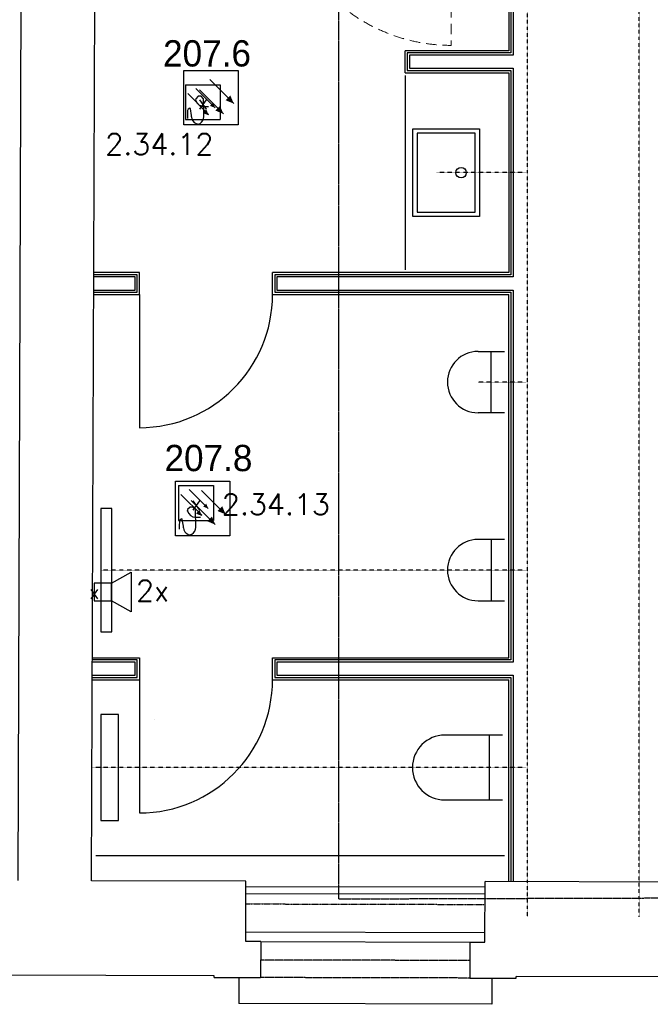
# Model space of a CAD drawing. Header units: millimetres. Extents: x -4577 to 1032787, y -66234 to 201209.
# Tile 219 of 256: x 25614 to 29216, y -65043 to -59426. Entities that reach past the tile are written whole.
import ezdxf
from ezdxf.enums import TextEntityAlignment as Align

# ---------------------------------------------------------------- set-up
doc = ezdxf.new("R2010")
doc.units = ezdxf.units.MM
for name, pattern in [('510_5_2OG_ELT_1004$0$$AUDIT_BAD_LTYPE1', [0]), ('510_5_2OG_ELT_1004$0$11-07-22_DS_2OG$0$AUSGEZOGEN', [0]), ('510_5_2OG_ELT_1004$0$11-07-22_DS_2OG$0$MITTE2_S7', [0.225, 0.125, -0.05, 0, -0.05]), ('510_5_2OG_ELT_1004$0$11-07-22_DS_2OG$0$PUNKT2_S9', [0.075, 0, -0.075]), ('510_5_2OG_ELT_1004$0$11-07-22_DS_2OG$0$STRICHLINIE2_S3', [0.4, 0.25, -0.15]), ('510_5_2OG_ELT_1004$0$11-07-22_DS_2OG$0$STRICHLINIE_S4', [0.095, 0.06, -0.035]), ('510_5_2OG_ELT_1004$0$11-07-22_DS_2OG$0$STRICHPUNKT2_S5', [0.5, 0.35, -0.05, 0.05, -0.05]), ('510_5_2OG_ELT_1004$0$11-07-22_DS_2OG$0$VERDECKT2_S2', [0.17, 0.1, -0.07]), ('VERDECKT', [0.375, 0.25, -0.125])]:
    doc.linetypes.add(name, pattern=pattern)
for name, color, linetype in [('0 TP BMA WP2', 1, 'Continuous'), ('510_5_2OG_ELT_1004$0$11-07-22_DS_2OG$0$Bestand', 8, '510_5_2OG_ELT_1004$0$11-07-22_DS_2OG$0$STRICHPUNKT2_S5'), ('510_5_2OG_ELT_1004$0$11-07-22_DS_2OG$0$Nichttragende_Bauteile', 8, '510_5_2OG_ELT_1004$0$11-07-22_DS_2OG$0$AUSGEZOGEN'), ('510_5_2OG_ELT_1004$0$11-07-22_DS_2OG$0$Sanitärgegenstände', 8, '510_5_2OG_ELT_1004$0$11-07-22_DS_2OG$0$PUNKT2_S9'), ('510_5_2OG_ELT_1004$0$11-07-22_DS_2OG$0$STANDARD', 8, '510_5_2OG_ELT_1004$0$11-07-22_DS_2OG$0$AUSGEZOGEN'), ('510_5_2OG_ELT_1004$0$11-07-22_DS_2OG$0$Tragende_Bauteile', 8, '510_5_2OG_ELT_1004$0$11-07-22_DS_2OG$0$AUSGEZOGEN'), ('510_5_2OG_ELT_1004$0$E__FM_BRANDM', 1, 'Continuous'), ('510_5_2OG_ELT_1004$0$E__FM_SP_3W', 143, 'Continuous')]:
    doc.layers.add(name, color=color, linetype=linetype)
doc.layers.add('510_5_2OG_ELT_1004$0$E__SYM3DPOS', color=2, linetype='Continuous', plot=False)
doc.styles.add('510_5_2OG_ELT_1004$0$Standard', font='simplex.shx')
doc.styles.add('510_5_2OG_ELT_1004$0$TXT', font='TXT.SHX', dxfattribs={"width": 0.7})

# ---------------------------------------------------------------- blocks, each defined once
blk = doc.blocks.new('TP MK')
at = {"layer": '0 TP BMA WP2', "color": 1, "lineweight": 25}
for p, q in [((7163.7, -65284.7), (7163.7, -64973.8)), ((7163.7, -65284.7), (7163.7, -64973.8)), ((7163.7, -64973.8), (7473.8, -64973.8)), ((7163.7, -64973.8), (7473.8, -64973.8)), ((7473.8, -64973.8), (7473.8, -65284.7)), ((7473.8, -64973.8), (7473.8, -65284.7)), ((7311.9, -65025.8), (7449.2, -65162.7)), ((7253.4, -65084.5), (7389.9, -65221.1)), ((7232.3, -65135.7), (7231.1, -65143.6)), ((7231.1, -65143.6), (7231.1, -65141.3)), ((7231.1, -65141.3), (7232.2, -65144.9)), ((7246.9, -65121), (7232.3, -65135.7)), ((7262.7, -65121), (7246.9, -65121)), ((7277.4, -65135.7), (7262.7, -65121)), ((7278.5, -65238.3), (7277.4, -65135.7)), ((7185.5, -65201.3), (7184.6, -65227.6)), ((7194.9, -65189.7), (7189.2, -65194.1)), ((7208.8, -65230.7), (7202, -65192.7)), ((7277.9, -65178.8), (7305.5, -65178.8)), ((7184.6, -65227.6), (7184.6, -65248)), ((7208.8, -65238.8), (7208.8, -65230.7)), ((7276.8, -65247.6), (7278.5, -65238.3)), ((7473.8, -65284.7), (7163.7, -65284.7)), ((7473.8, -65284.7), (7163.7, -65284.7))]:
    blk.add_line(p, q, dxfattribs=at)
for centre, major_axis, start_param, end_param in [((7277.9, -65131.1), (33.7, 33.7), 2.650429, 3.926991), ((7195, -65201.6), (-6.75, 6.75), -0.129703, 0.752392), ((7197.8, -65193.5), (3.37, 3.37), 0.007458, 1.441094), ((7192.7, -65194.4), (-6.75, 6.75), 4.103319, 4.400643), ((7249.5, -65238.7), (28.8, 28.8), 2.360714, 3.540178), ((7234.7, -65238.4), (30.5, 30.5), 4.18638, 5.282292), ((7246.8, -65257), (16.3, 16.3), 3.348818, 3.883345)]:
    blk.add_ellipse(centre, major_axis=major_axis, ratio=1, start_param=start_param, end_param=end_param, dxfattribs=at)
for points in [[(7403, -65143.7), (7430.1, -65116.6), (7449.2, -65162.7), (7430.1, -65116.6)], [(7343.8, -65202), (7370.9, -65174.9), (7389.9, -65221.1), (7370.9, -65174.9)]]:
    blk.add_solid(points, dxfattribs=at)
blk = doc.blocks.new('510_5_2OG_ELT_1004$0$rmelder')
at = {"linetype": 'Continuous'}
for p, q in [((-0.0996, 0.0993), (-0.0996, -0.0993)), ((-0.0996, 0.0993), (0.0996, 0.0993)), ((0.0996, 0.0993), (0.0996, -0.0993)), ((0.0027, -0.0576), (0.0322, -0.0697))]:
    blk.add_line(p, q, dxfattribs=at)
for p, q in [((-0.04, 0.0779), (0.0697, -0.0322)), ((-0.0863, 0.049), (0.0322, -0.0697)), ((-0.0996, -0.0993), (0.0996, -0.0993))]:
    blk.add_line(p, q)
for points in [[(0.0027, -0.0576), (0.02, -0.0403), (0.0322, -0.0697), (0.02, -0.0403)], [(0.0406, -0.0203), (0.0579, -0.003), (0.07, -0.0325), (0.0579, -0.003)]]:
    blk.add_solid(points)
at = {"layer": '510_5_2OG_ELT_1004$0$E__FM_BRANDM', "style": '510_5_2OG_ELT_1004$0$TXT', "flags": 1}
blk.add_attdef('EC_APPTAG', (0, 0), '', height=125, dxfattribs=at)
blk = doc.blocks.new('510_5_2OG_ELT_1004$0$I021')
for p, q in [((0.1, 0.05), (0.2125, 0.1125)), ((0.2125, 0.1125), (0.2125, -0.1125)), ((0.1, 0.05), (0, 0.05)), ((0, 0.05), (0, -0.05)), ((0.1, -0.05), (0.1, 0.05)), ((0, -0.05), (0.1, -0.05)), ((0.2125, -0.1125), (0.1, -0.05))]:
    blk.add_line(p, q)
blk = doc.blocks.new('510_5_2OG_ELT_1004$0$11-07-22_DS_2OG$0$COMPLEXOBJECT_79')
at = {"layer": '510_5_2OG_ELT_1004$0$11-07-22_DS_2OG$0$STANDARD', "linetype": '510_5_2OG_ELT_1004$0$$AUDIT_BAD_LTYPE1', "lineweight": 13}
h = blk.add_hatch(dxfattribs=at)
h.set_pattern_fill('SCHRAFFUR_128', style=0, pattern_type=2)
h.set_pattern_definition([(124, (0, 0), (-0.2487113, -0.167758), []), (124, (-0.12436, -0.08388), (-0.2487113, -0.167758), [])])
h.paths.add_polyline_path([(25.2138, 8.3269), (25.2367, 8.3269), (25.2367, 8.3765), (25.2138, 8.3765)], flags=0)
at = {"layer": '510_5_2OG_ELT_1004$0$11-07-22_DS_2OG$0$Nichttragende_Bauteile', "color": 7, "linetype": '510_5_2OG_ELT_1004$0$11-07-22_DS_2OG$0$AUSGEZOGEN', "lineweight": 13}
for p, q in [((25.2088, 8.3796), (25.2088, 8.3606)), ((25.2088, 8.3796), (26.1723, 8.3796)), ((25.2088, 8.3796), (26.1723, 8.3796)), ((26.1723, 8.3766), (25.2088, 8.3766)), ((26.1723, 8.3766), (25.2088, 8.3766)), ((26.1723, 8.3796), (26.1723, 8.3606)), ((25.2088, 8.3606), (25.1938, 8.3606)), ((25.1938, 8.3241), (25.1938, 8.3606)), ((25.1938, 8.3269), (26.1673, 8.3269)), ((26.1673, 8.3269), (26.1873, 8.3269)), ((26.1673, 8.3269), (26.1873, 8.3269)), ((26.1723, 8.3606), (26.1873, 8.3606)), ((26.1873, 8.3269), (26.1873, 8.3606))]:
    blk.add_line(p, q, dxfattribs=at)
at = {"layer": '510_5_2OG_ELT_1004$0$11-07-22_DS_2OG$0$Nichttragende_Bauteile', "color": 7, "linetype": '510_5_2OG_ELT_1004$0$11-07-22_DS_2OG$0$STRICHLINIE_S4', "lineweight": 13}
blk.add_line((26.1833, 8.2981), (26.1833, 7.3195), dxfattribs=at)
at = {"layer": '510_5_2OG_ELT_1004$0$11-07-22_DS_2OG$0$Nichttragende_Bauteile', "color": 7, "linetype": '510_5_2OG_ELT_1004$0$11-07-22_DS_2OG$0$AUSGEZOGEN', "lineweight": 13}
for points in [[(25.0039, 8.3791), (25.0439, 8.3791), (25.1239, 8.3791), (25.1239, 8.4141), (25.1239, 8.4261), (25.0039, 8.4261), (25.0039, 8.3791)], [(26.3771, 8.3791), (26.2571, 8.3791), (26.2571, 8.4141), (26.2571, 8.4261), (26.3771, 8.4261), (26.3771, 8.3791)]]:
    blk.add_lwpolyline(points, close=True, dxfattribs=at)
for points in [[(25.1159, 8.3791), (24.9688, 8.3791), (24.9688, 8.3241)], [(25.1239, 8.3791), (24.9688, 8.3791), (24.9688, 8.3241)], [(24.9688, 8.3241), (25.1888, 8.3241), (25.1888, 8.3651), (25.1938, 8.3651), (25.1938, 8.3705), (25.1988, 8.3705), (25.1988, 8.3649), (25.2039, 8.3649), (25.2039, 8.3791), (25.1239, 8.3791)], [(24.9688, 8.3241), (25.1888, 8.3241), (25.1888, 8.3651), (25.1938, 8.3651), (25.1938, 8.3705), (25.1988, 8.3705), (25.1988, 8.3649), (25.2039, 8.3649), (25.2039, 8.3791), (24.9688, 8.3791)], [(26.4123, 8.3241), (26.1923, 8.3241), (26.1923, 8.3651), (26.1873, 8.3651), (26.1873, 8.3705), (26.1823, 8.3705), (26.1823, 8.3649), (26.1771, 8.3649), (26.1771, 8.3791), (26.2571, 8.3791)], [(26.4123, 8.3241), (26.1923, 8.3241), (26.1923, 8.3651), (26.1873, 8.3651), (26.1873, 8.3705), (26.1823, 8.3705), (26.1823, 8.3649), (26.1771, 8.3649), (26.1771, 8.3791), (26.4123, 8.3791)], [(26.2571, 8.3791), (26.4123, 8.3791), (26.4123, 8.3241)], [(26.2651, 8.3791), (26.4123, 8.3791), (26.4123, 8.3241)], [(26.1873, 8.3269), (26.1873, 8.3241), (26.1693, 8.3241), (25.1938, 8.3241)]]:
    blk.add_lwpolyline(points, dxfattribs=at)
blk.add_circle((26.1833, 8.3091), 0.011, dxfattribs=at)
at = {"layer": '510_5_2OG_ELT_1004$0$11-07-22_DS_2OG$0$Nichttragende_Bauteile', "color": 7, "linetype": '510_5_2OG_ELT_1004$0$11-07-22_DS_2OG$0$STRICHLINIE_S4', "lineweight": 13}
blk.add_arc((26.1833, 8.3091), 0.9896, 179.1313, 270, dxfattribs=at)
blk = doc.blocks.new('510_5_2OG_ELT_1004')
at = {"layer": '510_5_2OG_ELT_1004$0$11-07-22_DS_2OG$0$Bestand', "linetype": '510_5_2OG_ELT_1004$0$11-07-22_DS_2OG$0$AUSGEZOGEN'}
for p, q in [((25605.1, -64337.3), (25622.7, -59317.3)), ((26025.1, -64338.2), (26042.7, -59318.8)), ((26906.5, -64340.1), (26025.1, -64338.2)), ((26905.7, -64685.1), (26906.5, -64340.1)), ((26906.4, -64370.1), (28271.4, -64373.1)), ((28270.7, -64688.1), (28271.5, -64343.1)), ((29396.5, -64345.3), (28271.5, -64343.1)), ((26906.3, -64410.1), (28271.3, -64413.1)), ((26990.7, -64685.3), (26990.3, -64890.3)), ((28185.7, -64687.9), (28185.3, -64892.9)), ((26725.3, -64879.7), (24562.1, -64875)), ((26725.3, -64889.7), (26725.3, -64879.7)), ((26725.3, -64889.7), (26990.3, -64890.3)), ((26865.3, -64890), (26865, -65037.6)), ((28185.3, -64892.9), (28450.3, -64893.5)), ((28310.3, -64893.2), (28310, -65042.9)), ((29324.7, -64885.4), (28450.3, -64883.5)), ((28450.3, -64893.5), (28450.3, -64883.5)), ((28310, -65042.9), (26865, -65037.6))]:
    blk.add_line(p, q, dxfattribs=at)
at = {"layer": '510_5_2OG_ELT_1004$0$11-07-22_DS_2OG$0$Bestand', "linetype": '510_5_2OG_ELT_1004$0$11-07-22_DS_2OG$0$STRICHLINIE2_S3'}
blk.add_line((26906.2, -64470.1), (28271.2, -64473.1), dxfattribs=at)
at = {"layer": '510_5_2OG_ELT_1004$0$11-07-22_DS_2OG$0$Bestand', "linetype": '510_5_2OG_ELT_1004$0$11-07-22_DS_2OG$0$PUNKT2_S9'}
for p, q in [((28185.5, -64792.9), (26990.5, -64790.3)), ((28185.3, -64892.9), (26990.3, -64890.3))]:
    blk.add_line(p, q, dxfattribs=at)
at = {"layer": '510_5_2OG_ELT_1004$0$11-07-22_DS_2OG$0$Bestand', "linetype": '510_5_2OG_ELT_1004$0$11-07-22_DS_2OG$0$AUSGEZOGEN'}
blk.add_arc((26026.3, -63422.6), 357.2, 0.31, 0.3101, dxfattribs=at)
at = {"layer": '510_5_2OG_ELT_1004$0$11-07-22_DS_2OG$0$Nichttragende_Bauteile', "linetype": '510_5_2OG_ELT_1004$0$11-07-22_DS_2OG$0$AUSGEZOGEN'}
for p, q in [((28407, -58477.8), (28407.1, -59603.2)), ((28419.5, -58477.9), (28419.6, -59615.7)), ((28432, -58478), (28432.1, -59628.2)), ((27814.8, -59728.2), (27814.8, -59603.2)), ((28407.1, -59603.2), (27814.8, -59603.2)), ((27827.3, -59615.7), (27827.3, -59715.7)), ((28419.6, -59615.7), (27827.3, -59615.7)), ((27839.8, -59628.2), (27839.8, -59703.2)), ((28432.1, -59628.2), (27839.8, -59628.2)), ((27839.8, -59703.2), (28432.1, -59703.2)), ((28432.1, -59703.2), (28432.1, -60893.2)), ((27814.8, -59728.2), (28407.1, -59728.2)), ((27827.3, -59715.7), (28419.6, -59715.7)), ((28407.1, -59728.2), (28407.1, -60868.2)), ((28419.6, -59715.7), (28419.6, -60880.7)), ((26298.2, -60868.2), (26038.2, -60868.2)), ((26285.7, -60880.7), (26038.2, -60880.7)), ((26285.7, -60980.7), (26285.7, -60880.7)), ((26298.2, -60993.2), (26298.2, -60868.2)), ((27058.2, -60993.2), (27058.2, -60868.2)), ((28407.1, -60868.2), (27058.2, -60868.2)), ((27070.7, -60880.7), (27070.7, -60980.7)), ((28419.6, -60880.7), (27070.7, -60880.7)), ((26273.2, -60893.2), (26038.2, -60893.2)), ((26273.2, -60968.2), (26273.2, -60893.2)), ((27083.2, -60893.2), (27083.2, -60968.2)), ((28432.1, -60893.2), (27083.2, -60893.2)), ((26037.5, -60968.2), (26273.2, -60968.2)), ((26037.5, -60980.7), (26285.7, -60980.7)), ((26037.5, -60993.2), (26298.2, -60993.2)), ((26298.2, -60993.2), (26298.2, -61753.2)), ((27058.2, -60993.2), (28407.1, -60993.2)), ((27070.7, -60980.7), (28419.6, -60980.7)), ((27083.2, -60968.2), (28432.1, -60968.2)), ((28407.1, -62120.3), (28407.1, -60993.2)), ((28419.6, -60980.7), (28419.6, -62107.8)), ((28432.1, -60968.2), (28432.1, -62095.3)), ((28407.1, -63066), (28407.1, -62120.3)), ((28419.6, -62107.8), (28419.6, -63078.5)), ((28432.1, -62095.3), (28432.1, -63091)), ((26077.2, -62213.5), (26077.2, -62918.5)), ((26140.2, -62213.5), (26077.2, -62213.5)), ((26140.2, -62918.5), (26140.2, -62213.5)), ((26077.2, -62918.5), (26140.2, -62918.5)), ((26029, -63066), (26298.2, -63066)), ((26285.7, -63078.5), (26029, -63078.5)), ((26285.7, -63178.5), (26285.7, -63078.5)), ((26298.2, -63066), (26298.2, -63191)), ((27058.2, -63191), (27058.2, -63066)), ((27058.2, -63066), (28407.1, -63066)), ((28419.6, -63078.5), (27070.7, -63078.5)), ((27070.7, -63078.5), (27070.7, -63178.5)), ((26273.2, -63091), (26029, -63091)), ((26273.2, -63166), (26273.2, -63091)), ((28432.1, -63091), (27083.2, -63091)), ((27083.2, -63091), (27083.2, -63166)), ((26028.6, -63166), (26273.2, -63166)), ((26028.6, -63178.5), (26285.7, -63178.5)), ((26028.6, -63191), (26298.2, -63191)), ((26298.2, -63191), (26298.2, -63951)), ((27058.2, -63191), (28407.1, -63191)), ((27070.7, -63178.5), (28419.6, -63178.5)), ((27083.2, -63166), (28432.1, -63166)), ((28407.1, -64343.8), (28407.1, -63191)), ((28419.6, -63178.5), (28419.6, -64343.8)), ((28432.1, -63166), (28432.1, -64343.8)), ((26179.2, -63389.6), (26077.2, -63389.6)), ((26077.2, -63389.6), (26077.2, -63994.6)), ((26179.2, -63994.6), (26179.2, -63389.6)), ((26077.2, -63994.6), (26179.2, -63994.6)), ((26050.1, -64193.2), (28382.1, -64193.2)), ((26905.8, -64630.1), (28270.8, -64633.1)), ((26990.7, -64685.3), (26905.7, -64685.1)), ((26990.7, -64685.3), (28185.7, -64687.9)), ((28185.7, -64687.9), (28270.7, -64688.1))]:
    blk.add_line(p, q, dxfattribs=at)
blk.add_arc((26298.2, -60993.2), 760, 270, 0, dxfattribs=at)
at = {"layer": '510_5_2OG_ELT_1004$0$11-07-22_DS_2OG$0$Sanitärgegenstände', "linetype": '510_5_2OG_ELT_1004$0$11-07-22_DS_2OG$0$AUSGEZOGEN'}
for p, q in [((27814.8, -59743.2), (27814.8, -60853.2)), ((27859.8, -60548.2), (27859.8, -60048.2)), ((27859.8, -60048.2), (28239.8, -60048.2)), ((27884.8, -60073.2), (27884.8, -60523.2)), ((28214.8, -60073.2), (27884.8, -60073.2)), ((28214.8, -60523.2), (28214.8, -60073.2)), ((28239.8, -60048.2), (28239.8, -60548.2)), ((28239.8, -60548.2), (27859.8, -60548.2)), ((27884.8, -60523.2), (28214.8, -60523.2)), ((28232.1, -61318.2), (28382.1, -61318.2)), ((28307.1, -61668.2), (28307.1, -61318.2)), ((28382.1, -61668.2), (28232.1, -61668.2)), ((28382.1, -62391), (28232.1, -62391)), ((28307.1, -62391), (28307.1, -62741)), ((28232.1, -62741), (28382.1, -62741)), ((28372.1, -63507.1), (28042.1, -63507.1)), ((28297.1, -63877.1), (28297.1, -63507.1)), ((28042.1, -63877.1), (28372.1, -63877.1))]:
    blk.add_line(p, q, dxfattribs=at)
at = {"layer": '510_5_2OG_ELT_1004$0$11-07-22_DS_2OG$0$Sanitärgegenstände', "linetype": '510_5_2OG_ELT_1004$0$11-07-22_DS_2OG$0$MITTE2_S7'}
for p, q in [((28507.1, -60298.2), (27995.1, -60298.2)), ((28507.1, -61493.2), (28232.1, -61493.2)), ((28507.1, -62566), (26077.2, -62566)), ((28507.1, -63692.1), (26027.4, -63692.1))]:
    blk.add_line(p, q, dxfattribs=at)
at = {"layer": '510_5_2OG_ELT_1004$0$11-07-22_DS_2OG$0$Sanitärgegenstände', "linetype": '510_5_2OG_ELT_1004$0$11-07-22_DS_2OG$0$AUSGEZOGEN'}
blk.add_circle((28134.8, -60298.2), 30, dxfattribs=at)
for centre, radius in [((28232.1, -61493.2), 175), ((28232.1, -62566), 175), ((28042.1, -63692.1), 185)]:
    blk.add_arc(centre, radius, 90, 270, dxfattribs=at)
at = {"layer": '510_5_2OG_ELT_1004$0$11-07-22_DS_2OG$0$Tragende_Bauteile', "linetype": '510_5_2OG_ELT_1004$0$11-07-22_DS_2OG$0$MITTE2_S7'}
for p, q in [((28512.5, -58273.5), (28512.5, -64543.5)), ((29152.5, -64544.6), (29152.5, -58274.3))]:
    blk.add_line(p, q, dxfattribs=at)
at = {"layer": '510_5_2OG_ELT_1004$0$11-07-22_DS_2OG$0$Tragende_Bauteile', "linetype": '510_5_2OG_ELT_1004$0$11-07-22_DS_2OG$0$VERDECKT2_S2'}
for p, q in [((27435.7, -58401.3), (27435.7, -64441.3)), ((27435.7, -64441.3), (30443.3, -64432.8))]:
    blk.add_line(p, q, dxfattribs=at)
at = {"layer": '510_5_2OG_ELT_1004$0$11-07-22_DS_2OG$0$Tragende_Bauteile', "linetype": '510_5_2OG_ELT_1004$0$11-07-22_DS_2OG$0$AUSGEZOGEN'}
blk.add_arc((26298.2, -63191), 760, 270, 0, dxfattribs=at)
at = {"layer": '510_5_2OG_ELT_1004$0$11-07-22_DS_2OG$0$Nichttragende_Bauteile', "linetype": '510_5_2OG_ELT_1004$0$11-07-22_DS_2OG$0$AUSGEZOGEN', "xscale": 1000, "yscale": 1000, "zscale": 1000}
blk.add_blockref('510_5_2OG_ELT_1004$0$11-07-22_DS_2OG$0$COMPLEXOBJECT_79', (1895.8, -66891.7), dxfattribs=at)
at = {"layer": '510_5_2OG_ELT_1004$0$E__FM_BRANDM', "lineweight": 25}
ref = blk.add_blockref('510_5_2OG_ELT_1004$0$rmelder', (26660.1, -59896.7), dxfattribs=dict(at, xscale=1000, yscale=1000, zscale=1000))
ref.add_attrib('EC_3DPOS', 'x', dxfattribs={"layer": '510_5_2OG_ELT_1004$0$E__SYM3DPOS', "height": 80, "style": '510_5_2OG_ELT_1004$0$TXT'}).set_placement((26660.1, -59896.7), align=Align.MIDDLE)
ref = blk.add_blockref('510_5_2OG_ELT_1004$0$rmelder', (26621.4, -62183), dxfattribs=dict(at, xscale=1000, yscale=1000, zscale=1000))
ref.add_attrib('EC_3DPOS', 'x', dxfattribs={"layer": '510_5_2OG_ELT_1004$0$E__SYM3DPOS', "height": 80, "style": '510_5_2OG_ELT_1004$0$TXT'}).set_placement((26621.4, -62183), align=Align.MIDDLE)
at = {"layer": '510_5_2OG_ELT_1004$0$E__FM_SP_3W', "linetype": 'Continuous', "lineweight": 25}
ref = blk.add_blockref('510_5_2OG_ELT_1004$0$I021', (26039.1, -62690.6), dxfattribs=dict(at, xscale=1000, yscale=1000, zscale=1000))
ref.add_attrib('EC_3DPOS', 'x', dxfattribs={"layer": '510_5_2OG_ELT_1004$0$E__SYM3DPOS', "linetype": 'Continuous', "lineweight": 0, "height": 80, "style": '510_5_2OG_ELT_1004$0$Standard'}).set_placement((26039.1, -62690.6), align=Align.MIDDLE)
at = {"layer": '510_5_2OG_ELT_1004$0$E__FM_BRANDM', "lineweight": 25, "char_height": 120, "width": 2427.901, "attachment_point": 1, "style": '510_5_2OG_ELT_1004$0$Standard'}
for s, insert in [('2.34.12', (26103.2, -60075.9, -122100)), ('2.34.13', (26768.7, -62130, -122100))]:
    blk.add_mtext(s, dxfattribs=dict(at, insert=insert))
at = {"layer": '510_5_2OG_ELT_1004$0$E__FM_SP_3W', "linetype": 'Continuous', "lineweight": 25, "insert": (26278.4, -62622.9), "char_height": 120, "width": 2427.901, "attachment_point": 1, "style": '510_5_2OG_ELT_1004$0$Standard'}
blk.add_mtext('2x', dxfattribs=at)

msp = doc.modelspace()

# ---------------------------------------------------------------- block references
msp.add_blockref('510_5_2OG_ELT_1004', (0, -0.1))
at = {"layer": '0 TP BMA WP2', "color": 7, "linetype": 'VERDECKT', "lineweight": 25}
for p in [(19387.5, 5258.1), (19341.1, 2914.9)]:
    msp.add_blockref('TP MK', p, dxfattribs=at)

# ---------------------------------------------------------------- texts
at = {"layer": '0 TP BMA WP2', "linetype": 'VERDECKT', "lineweight": 25}
for s, p in [('207.6', (26433.1, -59692.9)), ('207.8', (26441.4, -62001.4))]:
    msp.add_text(s, height=150, dxfattribs=at).set_placement(p)

doc.saveas('drawing.dxf')
